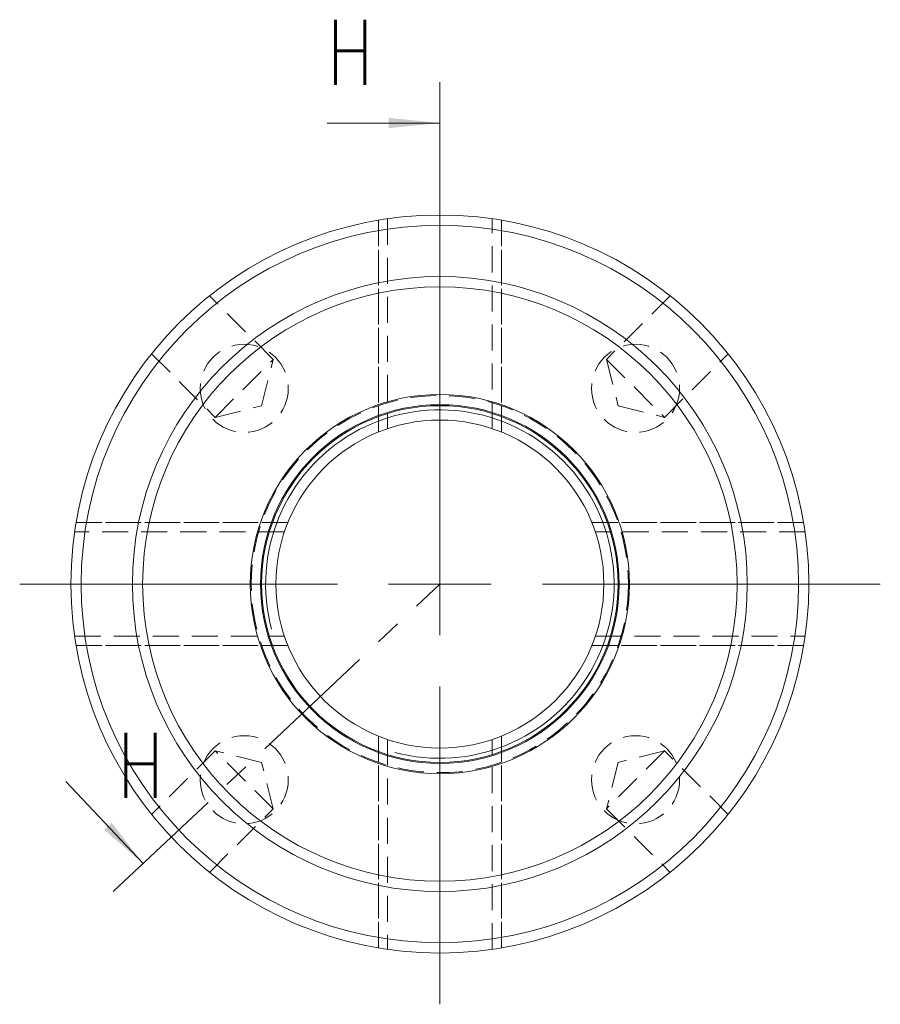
# Model space of a CAD drawing. Header units: millimetres. Extents: x 54 to 201, y 43 to 192.
# Tile 1 of 3: x 54 to 96, y 50 to 98. Entities that reach past the tile are written whole.
import ezdxf

# ---------------------------------------------------------------- set-up
doc = ezdxf.new("R2010")
doc.units = ezdxf.units.MM
doc.linetypes.add('CENTER', pattern=[10.16, 6.35, -1.27, 1.27, -1.27])
doc.linetypes.add('HIDDEN', pattern=[1.905, 1.27, -0.635])
doc.layers.get('0').update_dxf_attribs({"lineweight": 18})
doc.layers.add('FORMAT', color=7, linetype='Continuous', lineweight=18)
doc.styles.add('SLDTEXTSTYLE0', font='txt.shx', dxfattribs={"width": 0.75})

# ---------------------------------------------------------------- blocks, each defined once
blk = doc.blocks.new('SW_CENTERMARKSYMBOL_0')
at = {"layer": 'FORMAT', "color": 0}
for p, q in [((0, 5), (0, 20.5)), ((0, 0), (0, 2.5)), ((-5, 0), (-20.5, 0)), ((0, 0), (-2.5, 0)), ((0, 0), (0, -2.5)), ((0, 0), (2.5, 0)), ((5, 0), (21.488, 0)), ((0, -5), (0, -20.5))]:
    blk.add_line(p, q, dxfattribs=at)

msp = doc.modelspace()

# ---------------------------------------------------------------- hatches: boundary and pattern name
at = {"linetype": 'Continuous', "lineweight": 0}
for points in [[(74.652, 92.999), (72.152, 93.249), (72.152, 92.749)], [(60.174, 56.875), (58.643, 58.866), (58.278, 58.524)]]:
    msp.add_hatch(color=7, dxfattribs=at).paths.add_polyline_path(points, flags=0)

# ---------------------------------------------------------------- linework, layer by layer
at = {"color": 7, "linetype": 'CENTER', "lineweight": 0}
for p, q in [((74.652, 70.509), (74.652, 94.999)), ((58.718, 55.504), (74.652, 70.509))]:
    msp.add_line(p, q, dxfattribs=at)
at = {"color": 7, "linetype": 'Continuous', "lineweight": 0}
for p, q in [((69.152, 92.999), (74.652, 92.999)), ((56.404, 60.879), (60.174, 56.875))]:
    msp.add_line(p, q, dxfattribs=at)
at = {"color": 7, "linetype": 'HIDDEN', "lineweight": 0}
for p, q in [((71.652, 77.925), (71.652, 88.257)), ((71.652, 88.257), (71.652, 77.925)), ((72.102, 88.327), (72.102, 78.094)), ((77.202, 78.094), (77.202, 88.328)), ((77.652, 77.925), (77.652, 88.257)), ((77.652, 88.257), (77.652, 77.925)), ((66.521, 81.469), (63.417, 84.572)), ((85.887, 84.572), (82.784, 81.469)), ((60.589, 81.743), (63.692, 78.64)), ((85.612, 78.64), (88.716, 81.744)), ((63.692, 78.64), (66.521, 81.469)), ((65.956, 79.205), (66.521, 81.469)), ((82.784, 81.469), (85.612, 78.64)), ((82.784, 81.469), (83.349, 79.205)), ((63.692, 78.64), (65.956, 79.205)), ((83.349, 79.205), (85.612, 78.64)), ((67.236, 73.509), (56.904, 73.509)), ((56.904, 73.509), (67.236, 73.509)), ((92.401, 73.509), (82.069, 73.509)), ((82.069, 73.509), (92.401, 73.509)), ((67.069, 73.059), (56.833, 73.059)), ((92.472, 73.059), (82.238, 73.059)), ((56.834, 67.959), (67.069, 67.959)), ((82.238, 67.959), (92.471, 67.959)), ((67.236, 67.509), (56.904, 67.509)), ((56.904, 67.509), (67.236, 67.509)), ((92.401, 67.509), (82.069, 67.509)), ((82.069, 67.509), (92.401, 67.509)), ((71.652, 52.76), (71.652, 63.092)), ((71.652, 63.092), (71.652, 52.76)), ((72.102, 62.923), (72.102, 52.689)), ((77.202, 52.69), (77.202, 62.923)), ((77.652, 52.76), (77.652, 63.092)), ((77.652, 63.092), (77.652, 52.76)), ((63.692, 62.377), (60.589, 59.273)), ((66.521, 59.548), (63.692, 62.377)), ((65.956, 61.812), (63.692, 62.377)), ((85.612, 62.377), (82.784, 59.548)), ((85.612, 62.377), (83.349, 61.812)), ((88.716, 59.274), (85.612, 62.377)), ((66.521, 59.548), (65.956, 61.812)), ((83.349, 61.812), (82.784, 59.548)), ((63.417, 56.445), (66.521, 59.548)), ((82.784, 59.548), (85.888, 56.445))]:
    msp.add_line(p, q, dxfattribs=at)
at = {"color": 7, "linetype": 'Continuous', "lineweight": 15}
for radius in [18, 17.5, 15, 14.5, 9.25, 8.75, 8.7, 8]:
    msp.add_circle((74.652, 70.509), radius, dxfattribs=at)
at = {"color": 7, "linetype": 'HIDDEN', "lineweight": 0}
for centre, radius in [((65.106, 80.054), 2.15), ((84.198, 80.054), 2.15), ((74.652, 70.509), 9.2), ((65.106, 60.963), 2.15), ((84.198, 60.963), 2.15)]:
    msp.add_circle(centre, radius, dxfattribs=at)
at = {"color": 7, "linetype": 'Continuous', "lineweight": 0}
msp.add_arc((74.652, 70.509), 8.5, 255, 195, dxfattribs=at)

# ---------------------------------------------------------------- block references
at = {"layer": 'FORMAT', "color": 7}
msp.add_blockref('SW_CENTERMARKSYMBOL_0', (74.652, 70.509), dxfattribs=at)

# ---------------------------------------------------------------- texts
at = {"color": 7, "linetype": 'Continuous', "char_height": 3.175, "width": 3.175, "attachment_point": 1, "style": 'SLDTEXTSTYLE0'}
for insert in [(69.152, 98.039), (58.919, 63.248)]:
    msp.add_mtext('H', dxfattribs=dict(at, insert=insert))

doc.saveas('drawing.dxf')
